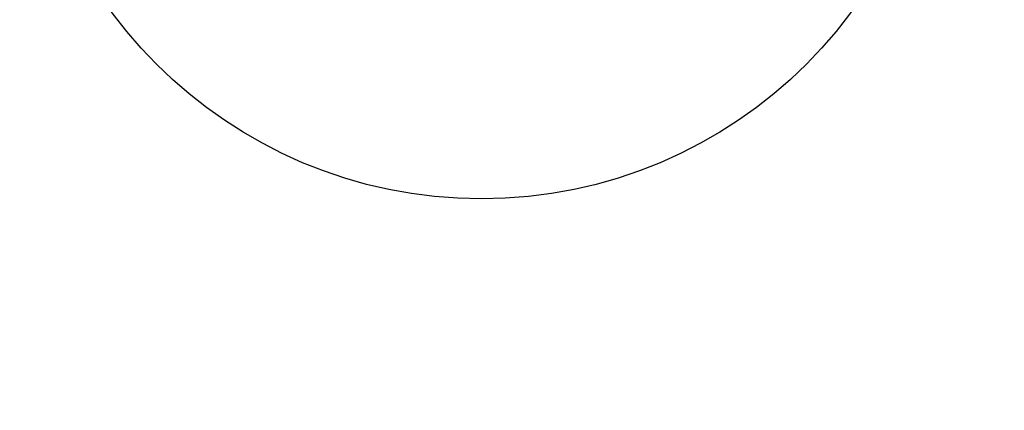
# Model space of a CAD drawing. Header units: metres. Extents: x -4654 to 4641, y -3556 to 3471.
# Tile 3 of 7: x -1018 to 1171, y -1481 to -614. Entities that reach past the tile are written whole.
import ezdxf
from ezdxf.xclip import XClip

# ---------------------------------------------------------------- set-up
doc = ezdxf.new("R2010")
doc.units = ezdxf.units.M
doc.header["$MEASUREMENT"] = 0
doc.header["$XCLIPFRAME"] = 0
doc.linetypes.add('Wipeout_Contour', pattern=[1, 0, -1])
doc.layers.add('702-L Mapa 3_3km', color=7, linetype='Continuous')
doc.layers.add('Zrzut ekranu 2023-11-15 13.07.29_1_702-L Mapa 3_3km', color=7, linetype='Continuous')
doc.layers.add('703-L Płaszczyzny podejścia 2D3', color=152, linetype='Continuous', lineweight=30)
doc.layers.add('Zrzut ekranu 2023-11-15 13.07.29_1_01', color=7, linetype='Continuous', lineweight=13)
picture_1 = doc.add_image_def('image1.png', size_in_pixel=(3440, 1440))

# ---------------------------------------------------------------- blocks, each defined once
blk = doc.blocks.new('Rysunek_1_1', base_point=(-11869.7, -4503.9))
at = {"color": 254, "linetype": 'Wipeout_Contour', "lineweight": 0, "ltscale": 23305.370776}
blk.add_wipeout([(-4654.4, -3555.9), (4640.9, -3555.9), (4640.9, 3471), (-4654.4, 3471)], dxfattribs=at).dxf.layer = 'Zrzut ekranu 2023-11-15 13.07.29_1_702-L Mapa 3_3km'
at = {"layer": 'Zrzut ekranu 2023-11-15 13.07.29_1_01', "color": 7, "lineweight": 13}
image = blk.add_image(picture_1, insert=(-11869.7, -4503.9), size_in_units=(21530.7, 9012.8), dxfattribs=at)
image.set_boundary_path([(-0.5, -0.5), (3439.5, 1439.5)])

msp = doc.modelspace()

# ---------------------------------------------------------------- block references
at = {"layer": '702-L Mapa 3_3km', "color": 52, "linetype": 'Continuous', "lineweight": 25}
ref = msp.add_blockref('Rysunek_1_1', (-11869.6572, -4503.8971), dxfattribs=at)
XClip(ref).set_block_clipping_path([(-4654.42831025, -3555.8782627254), (4640.9108298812, 3471.0055771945)])

# ---------------------------------------------------------------- next in the draw order: linework, layer by layer
at = {"layer": '703-L Płaszczyzny podejścia 2D3', "color": 152, "linetype": 'Continuous', "lineweight": 30}
msp.add_circle((8.2273, 10.355), 1021.6593, dxfattribs=at)

doc.saveas('drawing.dxf')
